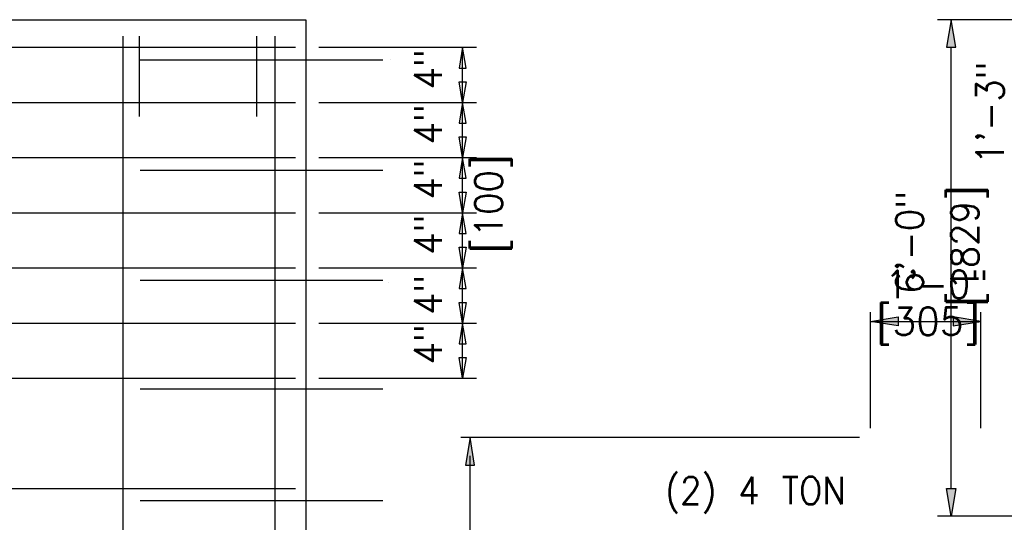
# Model space of a CAD drawing. Extents: x 5 to 2859, y 0 to 3983.
# Tile 7 of 20: x 66 to 110, y 190 to 213. Entities that reach past the tile are written whole.
import ezdxf
from ezdxf.enums import TextEntityAlignment as Align

# ---------------------------------------------------------------- set-up
doc = ezdxf.new("R2010")
doc.units = 0
doc.header["$LTSCALE"] = 25.4
doc.header["$MEASUREMENT"] = 0
doc.layers.get('DEFPOINTS').update_dxf_attribs({"linetype": 'CONTINUOUS'})
for name, color, linetype in [('BDR-TEXT', 1, 'CONTINUOUS'), ('COL_NUM', 7, 'CONTINUOUS'), ('FORM', 1, 'CONTINUOUS')]:
    doc.layers.add(name, color=color, linetype=linetype)
doc.styles.add('TXT_SHX', font='txt.shx')

# ---------------------------------------------------------------- blocks, each defined once
blk = doc.blocks.new('REB_I0')
at = {"layer": 'COL_NUM', "color": 7, "linetype": 'CONTINUOUS'}
blk.add_line((5.587925, 0), (-12, 0), dxfattribs=at)
at = {"layer": 'FORM', "color": 7, "linetype": 'CONTINUOUS', "const_width": 0.00035}
blk.add_lwpolyline([(6.175, 0, -1), (5.825, 0, -1)], format="xyb", close=True, dxfattribs=at)

msp = doc.modelspace()

# ---------------------------------------------------------------- hatches: boundary and pattern name
at = {"layer": 'BDR-TEXT', "linetype": 'CONTINUOUS'}
for points in [[(105.357, 199.646), (105.357, 199.229), (104.107, 199.437)], [(107.856, 199.646), (107.856, 199.229), (109.106, 199.437)], [(85.761, 192.923), (86.178, 192.923), (85.969, 194.172)]]:
    msp.add_hatch(color=7, dxfattribs=at).paths.add_polyline_path(points)
at = {"layer": 'DEFPOINTS', "linetype": 'CONTINUOUS'}
for points in [[(107.556, 211.86), (107.973, 211.86), (107.764, 213.11)], [(107.556, 191.86), (107.973, 191.86), (107.764, 190.61)]]:
    msp.add_hatch(color=7, dxfattribs=at).paths.add_polyline_path(points)

# ---------------------------------------------------------------- linework, layer by layer
at = {"layer": 'BDR-TEXT', "color": 7, "linetype": 'CONTINUOUS'}
for p, q in [((104.107, 194.589), (104.107, 199.854)), ((104.107, 194.589), (104.107, 199.854)), ((109.106, 194.589), (109.106, 199.854)), ((104.107, 199.437), (109.106, 199.437)), ((103.616, 194.172), (85.553, 194.172)), ((85.969, 104.187), (85.969, 193.339))]:
    msp.add_line(p, q, dxfattribs=at)
for points in [[(105.357, 199.646), (105.357, 199.229), (104.107, 199.437)], [(107.856, 199.646), (107.856, 199.229), (109.106, 199.437)], [(85.761, 192.923), (86.178, 192.923), (85.969, 194.172)]]:
    msp.add_lwpolyline(points, close=True, dxfattribs=at)
at = {"layer": 'DEFPOINTS', "color": 7, "linetype": 'CONTINUOUS'}
for p, q in [((41.339, 213.11), (78.526, 213.11)), ((78.526, 213.11), (78.526, 166.562)), ((113.203, 213.11), (107.139, 213.11)), ((70.246, 212.36), (70.246, 165.838)), ((70.986, 212.36), (70.986, 208.72)), ((76.29, 212.36), (76.29, 208.72)), ((77.121, 212.36), (77.121, 166.439)), ((41.807, 211.857), (78.057, 211.857)), ((79.121, 211.857), (86.254, 211.857)), ((85.629, 209.357), (85.629, 211.857)), ((107.764, 191.86), (107.764, 211.86)), ((41.807, 209.357), (78.057, 209.357)), ((79.121, 209.357), (86.254, 209.357)), ((79.121, 209.357), (86.254, 209.357)), ((85.629, 206.858), (85.629, 209.357)), ((41.807, 206.858), (78.057, 206.858)), ((79.121, 206.858), (86.254, 206.858)), ((79.121, 206.858), (86.254, 206.858)), ((85.629, 204.358), (85.629, 206.858)), ((41.807, 204.358), (78.057, 204.358)), ((79.121, 204.358), (86.254, 204.358)), ((79.121, 204.358), (86.254, 204.358)), ((85.629, 196.858), (85.629, 204.358)), ((41.807, 201.858), (78.057, 201.858)), ((79.121, 201.858), (86.254, 201.858)), ((41.807, 199.358), (78.057, 199.358)), ((79.121, 199.358), (86.254, 199.358)), ((41.807, 196.858), (78.057, 196.858)), ((79.121, 196.858), (86.254, 196.858)), ((41.807, 191.858), (78.057, 191.858)), ((113.828, 190.61), (107.139, 190.61))]:
    msp.add_line(p, q, dxfattribs=at)
for points in [[(107.556, 211.86), (107.973, 211.86), (107.764, 213.11)], [(85.473, 210.92), (85.786, 210.92), (85.629, 211.858)], [(85.473, 210.295), (85.786, 210.295), (85.629, 209.358)], [(85.473, 208.42), (85.786, 208.42), (85.629, 209.358)], [(85.473, 207.795), (85.786, 207.795), (85.629, 206.858)], [(85.473, 205.92), (85.786, 205.92), (85.629, 206.858)], [(85.473, 205.295), (85.786, 205.295), (85.629, 204.358)], [(85.473, 203.42), (85.786, 203.42), (85.629, 204.358)], [(85.473, 202.795), (85.786, 202.795), (85.629, 201.858)], [(85.473, 200.92), (85.786, 200.92), (85.629, 201.858)], [(85.473, 200.295), (85.786, 200.295), (85.629, 199.358)], [(85.473, 198.42), (85.786, 198.42), (85.629, 199.358)], [(85.473, 197.795), (85.786, 197.795), (85.629, 196.858)], [(107.556, 191.86), (107.973, 191.86), (107.764, 190.61)]]:
    msp.add_lwpolyline(points, close=True, dxfattribs=at)
for p in [(107.764, 213.11), (85.629, 211.857), (85.629, 209.357), (85.629, 206.858), (85.629, 204.358)]:
    msp.add_point(p, dxfattribs=at)

# ---------------------------------------------------------------- block references
at = {"layer": 'DEFPOINTS', "linetype": 'CONTINUOUS', "xscale": 0.625, "yscale": 0.625, "zscale": 0.625}
for p in [(78.526, 211.272), (78.526, 206.272), (78.526, 201.291), (78.526, 196.364), (78.526, 191.298)]:
    msp.add_blockref('REB_I0', p, dxfattribs=at)

# ---------------------------------------------------------------- texts
at = {"layer": 'BDR-TEXT', "color": 5, "linetype": 'CONTINUOUS', "style": 'TXT_SHX', "width": 0.95}
msp.add_text('1\'-0" ', height=1.2498, dxfattribs=at).set_placement((107.637, 200.492), align=Align.CENTER)
at = {"layer": 'BDR-TEXT', "color": 5, "linetype": 'CONTINUOUS', "style": 'TXT_SHX'}
msp.add_text('[305]', height=1.2498, dxfattribs=at).set_placement((106.716, 198.811), align=Align.CENTER)
at = {"layer": 'DEFPOINTS', "color": 7, "linetype": 'CONTINUOUS', "style": 'TXT_SHX', "width": 0.95}
for s, p in [('4"', (84.692, 210.867)), ('1\'-3"', (110.148, 208.882)), ('4"', (84.692, 208.367)), ('4"', (84.692, 205.867)), ('[100]', (87.44, 204.769)), ('6\'-0" ', (106.514, 203.542)), ('[1829]', (109.01, 202.859)), ('4"', (84.692, 203.367)), ('4"', (84.692, 200.641)), ('4"', (84.692, 198.399))]:
    msp.add_text(s, height=1.25, rotation=90, dxfattribs=at).set_placement(p, align=Align.CENTER)
at = {"layer": 'DEFPOINTS', "color": 7, "linetype": 'CONTINUOUS', "style": 'TXT_SHX', "width": 0.9}
msp.add_text('(2) 4 TON ', height=1.25, dxfattribs=at).set_placement((103.99, 191.144), align=Align.RIGHT)

doc.saveas('drawing.dxf')
